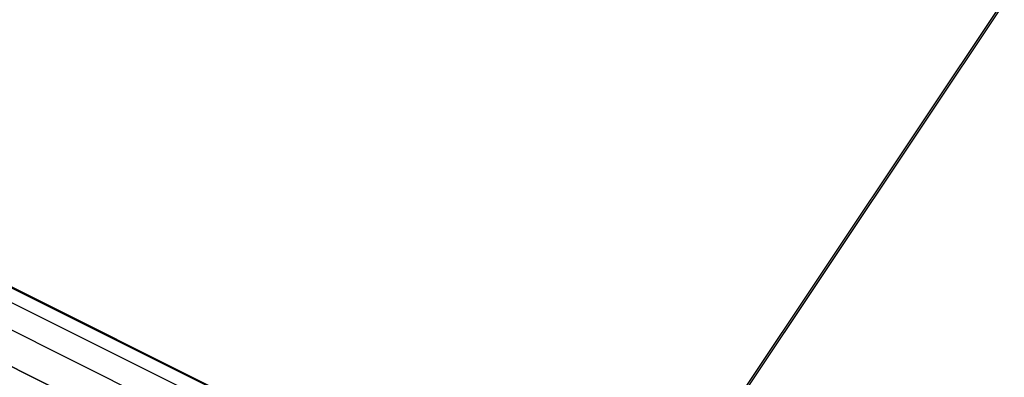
# Model space of a CAD drawing. Header units: inches. Extents: x 60 to 808, y 61 to 535.
# Tile 25 of 27: x 696 to 750, y 422 to 442. Entities that reach past the tile are written whole.
import ezdxf

# ---------------------------------------------------------------- set-up
doc = ezdxf.new("R2010")
doc.units = ezdxf.units.IN

msp = doc.modelspace()

# ---------------------------------------------------------------- linework, layer by layer
at = {"color": 250, "linetype": 'Continuous'}
for p, q in [((729.549, 412.336), (770.249, 473.386)), ((769.476, 472.423), (729.976, 413.173)), ((663.11, 442.756), (738.888, 404.867)), ((663.477, 441.073), (738.388, 403.617)), ((741.37, 400.126), (665.988, 437.817)), ((665.988, 437.817), (741.37, 400.126)), ((673.643, 438.289), (726.817, 411.702)), ((725.878, 412.222), (674.782, 437.77))]:
    msp.add_line(p, q, dxfattribs=at)

doc.saveas('drawing.dxf')
